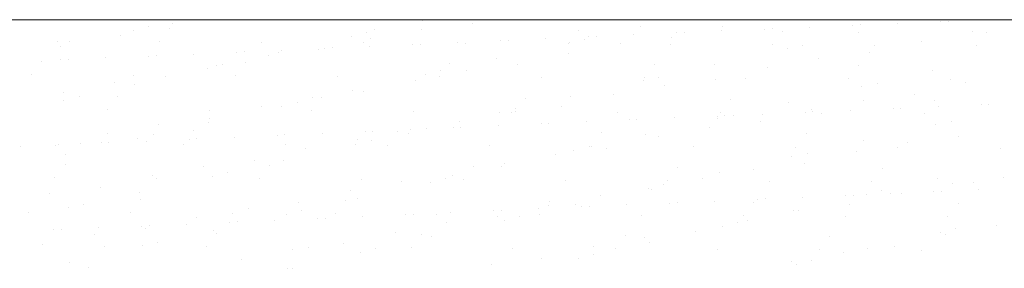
# Model space of a CAD drawing. Header units: millimetres. Extents: x -2274 to 12297, y -16157 to 26321.
# Tile 189 of 256: x -1936 to -1857, y -71 to -51. Entities that reach past the tile are written whole.
import ezdxf

# ---------------------------------------------------------------- set-up
doc = ezdxf.new("R2010")
doc.units = ezdxf.units.MM
doc.layers.add('-ŚCIANY NOŚNE', color=4, linetype='Continuous', lineweight=53)
doc.layers.add('KRESKOWANIE', color=8, linetype='Continuous')

msp = doc.modelspace()

# ---------------------------------------------------------------- linework, layer by layer
at = {"layer": '-ŚCIANY NOŚNE', "color": 253, "lineweight": 13}
msp.add_line((-1700, -51), (-2015, -51), dxfattribs=at)
at = {"layer": 'KRESKOWANIE', "color": 253, "linetype": 'Continuous', "lineweight": 13}
for p, q in [((-1924.135, -51.304), (-1924.135, -51.304)), ((-1904.077, -51.074), (-1904.077, -51.074)), ((-1900.043, -51.269), (-1900.043, -51.269)), ((-1865.955, -51.292), (-1865.955, -51.292)), ((-1862.529, -51.143), (-1862.529, -51.143)), ((-1861.895, -51.115), (-1861.895, -51.115)), ((-1927.259, -51.848), (-1927.259, -51.848)), ((-1926.02, -51.573), (-1926.02, -51.573)), ((-1924.333, -51.674), (-1924.333, -51.674)), ((-1908.541, -52.063), (-1908.541, -52.063)), ((-1907.959, -51.756), (-1907.959, -51.756)), ((-1904.121, -51.749), (-1904.121, -51.749)), ((-1891.584, -51.837), (-1891.584, -51.837)), ((-1886.598, -51.564), (-1886.598, -51.564)), ((-1883.692, -52.067), (-1883.692, -52.067)), ((-1883.058, -52.039), (-1883.058, -52.039)), ((-1880.064, -51.908), (-1880.064, -51.908)), ((-1880.004, -51.524), (-1880.004, -51.524)), ((-1876.638, -51.759), (-1876.638, -51.759)), ((-1876.004, -51.731), (-1876.004, -51.731)), ((-1875.21, -51.919), (-1875.21, -51.919)), ((-1873.009, -51.6), (-1873.009, -51.6)), ((-1869.583, -51.451), (-1869.583, -51.451)), ((-1869.119, -52.055), (-1869.119, -52.055)), ((-1868.949, -51.423), (-1868.949, -51.423)), ((-1859.99, -51.969), (-1859.99, -51.969)), ((-1858.835, -52), (-1858.835, -52)), ((-1933.351, -52.717), (-1933.351, -52.717)), ((-1932.35, -52.718), (-1932.35, -52.718)), ((-1928.273, -52.238), (-1928.273, -52.238)), ((-1925.145, -52.732), (-1925.145, -52.732)), ((-1916.977, -52.798), (-1916.977, -52.798)), ((-1909.78, -52.338), (-1909.78, -52.338)), ((-1908.77, -52.814), (-1908.77, -52.814)), ((-1908.234, -52.494), (-1908.234, -52.494)), ((-1901.227, -52.832), (-1901.227, -52.832)), ((-1900.603, -52.88), (-1900.603, -52.88)), ((-1897.801, -52.683), (-1897.801, -52.683)), ((-1897.167, -52.655), (-1897.167, -52.655)), ((-1894.173, -52.524), (-1894.173, -52.524)), ((-1892.301, -52.829), (-1892.301, -52.829)), ((-1891.061, -52.554), (-1891.061, -52.554)), ((-1890.747, -52.375), (-1890.747, -52.375)), ((-1890.112, -52.347), (-1890.112, -52.347)), ((-1887.118, -52.216), (-1887.118, -52.216)), ((-1884.142, -52.458), (-1884.142, -52.458)), ((-1864.103, -52.713), (-1864.103, -52.713)), ((-1933.087, -53.14), (-1933.087, -53.14)), ((-1918.965, -53.607), (-1918.965, -53.607)), ((-1918.33, -53.579), (-1918.33, -53.579)), ((-1915.608, -53.63), (-1915.608, -53.63)), ((-1915.336, -53.448), (-1915.336, -53.448)), ((-1912.371, -53.427), (-1912.371, -53.427)), ((-1911.91, -53.299), (-1911.91, -53.299)), ((-1911.276, -53.271), (-1911.276, -53.271)), ((-1908.282, -53.14), (-1908.282, -53.14)), ((-1904.856, -52.991), (-1904.856, -52.991)), ((-1904.221, -52.963), (-1904.221, -52.963)), ((-1892.396, -52.895), (-1892.396, -52.895)), ((-1888.22, -52.938), (-1888.22, -52.938)), ((-1884.228, -52.961), (-1884.228, -52.961)), ((-1876.022, -52.977), (-1876.022, -52.977)), ((-1874.822, -53.32), (-1874.822, -53.32)), ((-1873.582, -53.045), (-1873.582, -53.045)), ((-1868.24, -53.647), (-1868.24, -53.647)), ((-1867.854, -53.043), (-1867.854, -53.043)), ((-1859.647, -53.058), (-1859.647, -53.058)), ((-1934.619, -54.369), (-1934.619, -54.369)), ((-1933.074, -54.223), (-1933.074, -54.223)), ((-1932.439, -54.195), (-1932.439, -54.195)), ((-1929.445, -54.064), (-1929.445, -54.064)), ((-1926.019, -53.915), (-1926.019, -53.915)), ((-1925.385, -53.887), (-1925.385, -53.887)), ((-1922.391, -53.756), (-1922.391, -53.756)), ((-1918.245, -54.451), (-1918.245, -54.451)), ((-1916.449, -53.907), (-1916.449, -53.907)), ((-1898.129, -54.121), (-1898.129, -54.121)), ((-1892.332, -53.683), (-1892.332, -53.683)), ((-1872.318, -54.127), (-1872.318, -54.127)), ((-1921.311, -54.895), (-1921.311, -54.895)), ((-1920.561, -54.652), (-1920.561, -54.652)), ((-1920.072, -54.62), (-1920.072, -54.62)), ((-1902.592, -55.11), (-1902.592, -55.11)), ((-1901.871, -54.532), (-1901.871, -54.532)), ((-1900.547, -55.096), (-1900.547, -55.096)), ((-1896.47, -54.616), (-1896.47, -54.616)), ((-1885.496, -54.614), (-1885.496, -54.614)), ((-1880.65, -54.611), (-1880.65, -54.611)), ((-1876.431, -54.872), (-1876.431, -54.872)), ((-1869.122, -54.695), (-1869.122, -54.695)), ((-1863.171, -55.102), (-1863.171, -55.102)), ((-1935.431, -55.427), (-1935.431, -55.427)), ((-1927.263, -55.493), (-1927.263, -55.493)), ((-1924.699, -55.585), (-1924.699, -55.585)), ((-1919.057, -55.508), (-1919.057, -55.508)), ((-1910.889, -55.574), (-1910.889, -55.574)), ((-1904.66, -55.841), (-1904.66, -55.841)), ((-1903.832, -55.385), (-1903.832, -55.385)), ((-1902.682, -55.59), (-1902.682, -55.59)), ((-1894.514, -55.656), (-1894.514, -55.656)), ((-1886.353, -55.876), (-1886.353, -55.876)), ((-1886.308, -55.672), (-1886.308, -55.672)), ((-1885.113, -55.601), (-1885.113, -55.601)), ((-1880.568, -55.805), (-1880.568, -55.805)), ((-1878.14, -55.737), (-1878.14, -55.737)), ((-1869.933, -55.753), (-1869.933, -55.753)), ((-1861.765, -55.819), (-1861.765, -55.819)), ((-1932.889, -56.81), (-1932.889, -56.81)), ((-1928.777, -56.066), (-1928.777, -56.066)), ((-1927.139, -56.187), (-1927.139, -56.187)), ((-1909.66, -56.677), (-1909.66, -56.677)), ((-1908.797, -56.775), (-1908.797, -56.775)), ((-1884.646, -56.286), (-1884.646, -56.286)), ((-1868.874, -56.366), (-1868.874, -56.366)), ((-1867.634, -56.092), (-1867.634, -56.092)), ((-1860.529, -56.061), (-1860.529, -56.061)), ((-1932.842, -57.451), (-1932.842, -57.451)), ((-1931.603, -57.176), (-1931.603, -57.176)), ((-1928.531, -57.145), (-1928.531, -57.145)), ((-1912.875, -57.255), (-1912.875, -57.255)), ((-1912.157, -57.227), (-1912.157, -57.227)), ((-1895.782, -57.308), (-1895.782, -57.308)), ((-1892.181, -57.168), (-1892.181, -57.168)), ((-1888.758, -57.03), (-1888.758, -57.03)), ((-1879.408, -57.39), (-1879.408, -57.39)), ((-1868.744, -57.475), (-1868.744, -57.475)), ((-1864.666, -56.994), (-1864.666, -56.994)), ((-1863.033, -57.471), (-1863.033, -57.471)), ((-1929.343, -58.203), (-1929.343, -58.203)), ((-1921.175, -58.269), (-1921.175, -58.269)), ((-1916.988, -57.999), (-1916.988, -57.999)), ((-1915.363, -57.942), (-1915.363, -57.942)), ((-1914.123, -57.667), (-1914.123, -57.667)), ((-1912.969, -58.285), (-1912.969, -58.285)), ((-1904.801, -58.351), (-1904.801, -58.351)), ((-1896.644, -58.157), (-1896.644, -58.157)), ((-1896.594, -58.366), (-1896.594, -58.366)), ((-1892.896, -57.964), (-1892.896, -57.964)), ((-1874.702, -57.658), (-1874.702, -57.658)), ((-1872.857, -58.219), (-1872.857, -58.219)), ((-1872.772, -58.398), (-1872.772, -58.398)), ((-1869.778, -58.268), (-1869.778, -58.268)), ((-1866.352, -58.118), (-1866.352, -58.118)), ((-1865.717, -58.09), (-1865.717, -58.09)), ((-1862.723, -57.96), (-1862.723, -57.96)), ((-1859.297, -57.81), (-1859.297, -57.81)), ((-1858.663, -57.782), (-1858.663, -57.782)), ((-1921.125, -58.933), (-1921.125, -58.933)), ((-1901.086, -59.189), (-1901.086, -59.189)), ((-1897.884, -58.432), (-1897.884, -58.432)), ((-1896.973, -58.444), (-1896.973, -58.444)), ((-1890.941, -59.192), (-1890.941, -59.192)), ((-1888.426, -58.432), (-1888.426, -58.432)), ((-1887.515, -59.042), (-1887.515, -59.042)), ((-1886.881, -59.014), (-1886.881, -59.014)), ((-1883.886, -58.884), (-1883.886, -58.884)), ((-1880.461, -58.734), (-1880.461, -58.734)), ((-1880.405, -58.923), (-1880.405, -58.923)), ((-1880.22, -58.448), (-1880.22, -58.448)), ((-1879.826, -58.706), (-1879.826, -58.706)), ((-1879.165, -58.648), (-1879.165, -58.648)), ((-1876.994, -59.153), (-1876.994, -59.153)), ((-1876.832, -58.576), (-1876.832, -58.576)), ((-1873.406, -58.426), (-1873.406, -58.426)), ((-1872.052, -58.514), (-1872.052, -58.514)), ((-1863.845, -58.529), (-1863.845, -58.529)), ((-1861.686, -59.139), (-1861.686, -59.139)), ((-1925.203, -59.413), (-1925.203, -59.413)), ((-1922.443, -59.922), (-1922.443, -59.922)), ((-1921.191, -59.234), (-1921.191, -59.234)), ((-1908.679, -59.966), (-1908.679, -59.966)), ((-1908.044, -59.939), (-1908.044, -59.939)), ((-1905.05, -59.808), (-1905.05, -59.808)), ((-1903.712, -59.724), (-1903.712, -59.724)), ((-1901.624, -59.658), (-1901.624, -59.658)), ((-1900.99, -59.63), (-1900.99, -59.63)), ((-1897.995, -59.5), (-1897.995, -59.5)), ((-1894.57, -59.35), (-1894.57, -59.35)), ((-1893.935, -59.322), (-1893.935, -59.322)), ((-1881.072, -59.633), (-1881.072, -59.633)), ((-1862.926, -59.413), (-1862.926, -59.413)), ((-1929.315, -60.158), (-1929.315, -60.158)), ((-1926.894, -60.498), (-1926.894, -60.498)), ((-1926.213, -60.732), (-1926.213, -60.732)), ((-1925.655, -60.223), (-1925.655, -60.223)), ((-1922.788, -60.582), (-1922.788, -60.582)), ((-1922.153, -60.555), (-1922.153, -60.555)), ((-1919.159, -60.424), (-1919.159, -60.424)), ((-1915.733, -60.274), (-1915.733, -60.274)), ((-1915.099, -60.247), (-1915.099, -60.247)), ((-1912.104, -60.116), (-1912.104, -60.116)), ((-1909.301, -60.602), (-1909.301, -60.602)), ((-1908.175, -60.714), (-1908.175, -60.714)), ((-1906.069, -60.003), (-1906.069, -60.003)), ((-1905.223, -60.122), (-1905.223, -60.122)), ((-1889.694, -60.085), (-1889.694, -60.085)), ((-1886.233, -60.215), (-1886.233, -60.215)), ((-1885.184, -60.378), (-1885.184, -60.378)), ((-1873.32, -60.166), (-1873.32, -60.166)), ((-1868.754, -60.705), (-1868.754, -60.705)), ((-1861.093, -60.342), (-1861.093, -60.342)), ((-1936.262, -61.171), (-1936.262, -61.171)), ((-1933.453, -61.091), (-1933.453, -61.091)), ((-1933.268, -61.04), (-1933.268, -61.04)), ((-1931.461, -60.964), (-1931.461, -60.964)), ((-1929.842, -60.89), (-1929.842, -60.89)), ((-1929.208, -60.863), (-1929.208, -60.863)), ((-1923.255, -60.979), (-1923.255, -60.979)), ((-1915.087, -61.045), (-1915.087, -61.045)), ((-1913.414, -61.347), (-1913.414, -61.347)), ((-1909.415, -60.989), (-1909.415, -60.989)), ((-1906.88, -61.061), (-1906.88, -61.061)), ((-1898.712, -61.127), (-1898.712, -61.127)), ((-1891.936, -61.479), (-1891.936, -61.479)), ((-1890.696, -61.204), (-1890.696, -61.204)), ((-1890.506, -61.143), (-1890.506, -61.143)), ((-1889.322, -61.311), (-1889.322, -61.311)), ((-1882.338, -61.208), (-1882.338, -61.208)), ((-1874.131, -61.224), (-1874.131, -61.224)), ((-1865.964, -61.29), (-1865.964, -61.29)), ((-1865.17, -60.822), (-1865.17, -60.822)), ((-1857.757, -61.306), (-1857.757, -61.306)), ((-1932.722, -61.79), (-1932.722, -61.79)), ((-1917.551, -62.281), (-1917.551, -62.281)), ((-1915.243, -62.281), (-1915.243, -62.281)), ((-1893.4, -61.792), (-1893.4, -61.792)), ((-1874.457, -61.97), (-1874.457, -61.97)), ((-1873.217, -61.695), (-1873.217, -61.695)), ((-1869.283, -61.567), (-1869.283, -61.567)), ((-1932.729, -62.616), (-1932.729, -62.616)), ((-1921.629, -62.761), (-1921.629, -62.761)), ((-1916.355, -62.698), (-1916.355, -62.698)), ((-1899.98, -62.779), (-1899.98, -62.779)), ((-1897.764, -62.771), (-1897.764, -62.771)), ((-1897.512, -62.536), (-1897.512, -62.536)), ((-1883.606, -62.861), (-1883.606, -62.861)), ((-1877.498, -62.981), (-1877.498, -62.981)), ((-1873.42, -62.5), (-1873.42, -62.5)), ((-1867.231, -62.942), (-1867.231, -62.942)), ((-1933.541, -63.674), (-1933.541, -63.674)), ((-1925.742, -63.505), (-1925.742, -63.505)), ((-1925.373, -63.74), (-1925.373, -63.74)), ((-1920.946, -63.545), (-1920.946, -63.545)), ((-1919.706, -63.27), (-1919.706, -63.27)), ((-1917.167, -63.756), (-1917.167, -63.756)), ((-1908.999, -63.822), (-1908.999, -63.822)), ((-1902.227, -63.761), (-1902.227, -63.761)), ((-1901.65, -63.47), (-1901.65, -63.47)), ((-1900.792, -63.837), (-1900.792, -63.837)), ((-1892.624, -63.903), (-1892.624, -63.903)), ((-1884.418, -63.919), (-1884.418, -63.919)), ((-1881.611, -63.725), (-1881.611, -63.725)), ((-1880.285, -63.262), (-1880.285, -63.262)), ((-1862.806, -63.752), (-1862.806, -63.752)), ((-1857.519, -63.69), (-1857.519, -63.69)), ((-1929.879, -64.439), (-1929.879, -64.439)), ((-1909.84, -64.695), (-1909.84, -64.695)), ((-1905.727, -63.95), (-1905.727, -63.95)), ((-1903.467, -64.036), (-1903.467, -64.036)), ((-1885.988, -64.526), (-1885.988, -64.526)), ((-1885.748, -64.659), (-1885.748, -64.659)), ((-1884.748, -64.251), (-1884.748, -64.251)), ((-1876.25, -63.985), (-1876.25, -63.985)), ((-1868.043, -64), (-1868.043, -64)), ((-1861.597, -64.17), (-1861.597, -64.17)), ((-1859.875, -64.066), (-1859.875, -64.066)), ((-1859.491, -64.627), (-1859.491, -64.627)), ((-1933.957, -64.919), (-1933.957, -64.919)), ((-1926.774, -64.837), (-1926.774, -64.837)), ((-1926.641, -65.393), (-1926.641, -65.393)), ((-1910.267, -65.474), (-1910.267, -65.474)), ((-1909.295, -65.328), (-1909.295, -65.328)), ((-1889.826, -65.139), (-1889.826, -65.139)), ((-1877.229, -65.402), (-1877.229, -65.402)), ((-1876.595, -65.374), (-1876.595, -65.374)), ((-1873.6, -65.243), (-1873.6, -65.243)), ((-1870.175, -65.094), (-1870.175, -65.094)), ((-1869.54, -65.066), (-1869.54, -65.066)), ((-1868.509, -65.017), (-1868.509, -65.017)), ((-1867.269, -64.742), (-1867.269, -64.742)), ((-1866.546, -64.935), (-1866.546, -64.935)), ((-1865.709, -64.914), (-1865.709, -64.914)), ((-1863.12, -64.786), (-1863.12, -64.786)), ((-1862.486, -64.758), (-1862.486, -64.758)), ((-1932.477, -66.101), (-1932.477, -66.101)), ((-1931.238, -65.826), (-1931.238, -65.826)), ((-1918.055, -66.108), (-1918.055, -66.108)), ((-1913.977, -65.628), (-1913.977, -65.628)), ((-1897.758, -66.298), (-1897.758, -66.298)), ((-1894.764, -66.167), (-1894.764, -66.167)), ((-1893.938, -65.884), (-1893.938, -65.884)), ((-1893.892, -65.556), (-1893.892, -65.556)), ((-1891.816, -65.818), (-1891.816, -65.818)), ((-1891.338, -66.018), (-1891.338, -66.018)), ((-1890.704, -65.99), (-1890.704, -65.99)), ((-1887.709, -65.859), (-1887.709, -65.859)), ((-1884.284, -65.71), (-1884.284, -65.71)), ((-1883.649, -65.682), (-1883.649, -65.682)), ((-1880.655, -65.551), (-1880.655, -65.551)), ((-1877.518, -65.637), (-1877.518, -65.637)), ((-1869.847, -65.848), (-1869.847, -65.848)), ((-1861.143, -65.719), (-1861.143, -65.719)), ((-1935.659, -66.435), (-1935.659, -66.435)), ((-1927.453, -66.451), (-1927.453, -66.451)), ((-1922.168, -66.853), (-1922.168, -66.853)), ((-1919.285, -66.516), (-1919.285, -66.516)), ((-1915.927, -67.091), (-1915.927, -67.091)), ((-1914.998, -66.592), (-1914.998, -66.592)), ((-1913.758, -66.317), (-1913.758, -66.317)), ((-1912.501, -66.942), (-1912.501, -66.942)), ((-1911.867, -66.914), (-1911.867, -66.914)), ((-1911.078, -66.532), (-1911.078, -66.532)), ((-1908.873, -66.783), (-1908.873, -66.783)), ((-1905.447, -66.634), (-1905.447, -66.634)), ((-1904.813, -66.606), (-1904.813, -66.606)), ((-1902.911, -66.598), (-1902.911, -66.598)), ((-1901.818, -66.475), (-1901.818, -66.475)), ((-1898.392, -66.326), (-1898.392, -66.326)), ((-1898.076, -66.817), (-1898.076, -66.817)), ((-1897.519, -67.083), (-1897.519, -67.083)), ((-1896.279, -66.808), (-1896.279, -66.808)), ((-1894.704, -66.614), (-1894.704, -66.614)), ((-1886.536, -66.68), (-1886.536, -66.68)), ((-1878.33, -66.695), (-1878.33, -66.695)), ((-1878.037, -67.073), (-1878.037, -67.073)), ((-1874.337, -66.309), (-1874.337, -66.309)), ((-1873.924, -66.328), (-1873.924, -66.328)), ((-1870.162, -66.761), (-1870.162, -66.761)), ((-1861.955, -66.777), (-1861.955, -66.777)), ((-1933.665, -67.866), (-1933.665, -67.866)), ((-1933.031, -67.838), (-1933.031, -67.838)), ((-1930.036, -67.707), (-1930.036, -67.707)), ((-1926.61, -67.558), (-1926.61, -67.558)), ((-1926.305, -67.787), (-1926.305, -67.787)), ((-1925.976, -67.53), (-1925.976, -67.53)), ((-1922.982, -67.399), (-1922.982, -67.399)), ((-1919.556, -67.25), (-1919.556, -67.25)), ((-1918.922, -67.222), (-1918.922, -67.222)), ((-1902.154, -67.297), (-1902.154, -67.297)), ((-1880.04, -67.573), (-1880.04, -67.573)), ((-1878.8, -67.298), (-1878.8, -67.298)), ((-1861.321, -67.789), (-1861.321, -67.789)), ((-1858.023, -67.517), (-1858.023, -67.517)), ((-1930.383, -68.267), (-1930.383, -68.267)), ((-1920.826, -67.884), (-1920.826, -67.884)), ((-1920.553, -68.169), (-1920.553, -68.169)), ((-1906.266, -68.042), (-1906.266, -68.042)), ((-1904.178, -68.25), (-1904.178, -68.25)), ((-1903.347, -68.374), (-1903.347, -68.374)), ((-1887.804, -68.332), (-1887.804, -68.332)), ((-1886.252, -68.487), (-1886.252, -68.487)), ((-1882.174, -68.006), (-1882.174, -68.006)), ((-1871.43, -68.413), (-1871.43, -68.413)), ((-1862.561, -68.064), (-1862.561, -68.064)), ((-1862.135, -68.262), (-1862.135, -68.262)), ((-1934.495, -69.011), (-1934.495, -69.011)), ((-1929.571, -69.211), (-1929.571, -69.211)), ((-1926.529, -69.148), (-1926.529, -69.148)), ((-1925.289, -68.873), (-1925.289, -68.873)), ((-1921.365, -69.227), (-1921.365, -69.227)), ((-1914.481, -69.456), (-1914.481, -69.456)), ((-1913.197, -69.293), (-1913.197, -69.293)), ((-1910.404, -68.976), (-1910.404, -68.976)), ((-1907.81, -69.364), (-1907.81, -69.364)), ((-1904.99, -69.308), (-1904.99, -69.308)), ((-1896.822, -69.374), (-1896.822, -69.374)), ((-1890.365, -69.231), (-1890.365, -69.231)), ((-1888.616, -69.39), (-1888.616, -69.39)), ((-1885.868, -68.865), (-1885.868, -68.865)), ((-1880.448, -69.456), (-1880.448, -69.456)), ((-1868.389, -69.356), (-1868.389, -69.356)), ((-1866.273, -69.195), (-1866.273, -69.195)), ((-1918.594, -70.201), (-1918.594, -70.201)), ((-1909.05, -69.639), (-1909.05, -69.639)), ((-1894.502, -70.165), (-1894.502, -70.165)), ((-1891.571, -70.129), (-1891.571, -70.129)), ((-1890.331, -69.855), (-1890.331, -69.855)), ((-1872.241, -69.471), (-1872.241, -69.471)), ((-1870.35, -69.676), (-1870.35, -69.676)), ((-1864.073, -69.537), (-1864.073, -69.537)), ((-1932.357, -70.44), (-1932.357, -70.44)), ((-1930.839, -70.864), (-1930.839, -70.864)), ((-1914.878, -70.931), (-1914.878, -70.931)), ((-1914.465, -70.945), (-1914.465, -70.945)), ((-1898.58, -70.645), (-1898.58, -70.645)), ((-1874.463, -70.42), (-1874.463, -70.42)), ((-1874.092, -70.62), (-1874.092, -70.62)), ((-1872.852, -70.345), (-1872.852, -70.345))]:
    msp.add_line(p, q, dxfattribs=at)

doc.saveas('drawing.dxf')
